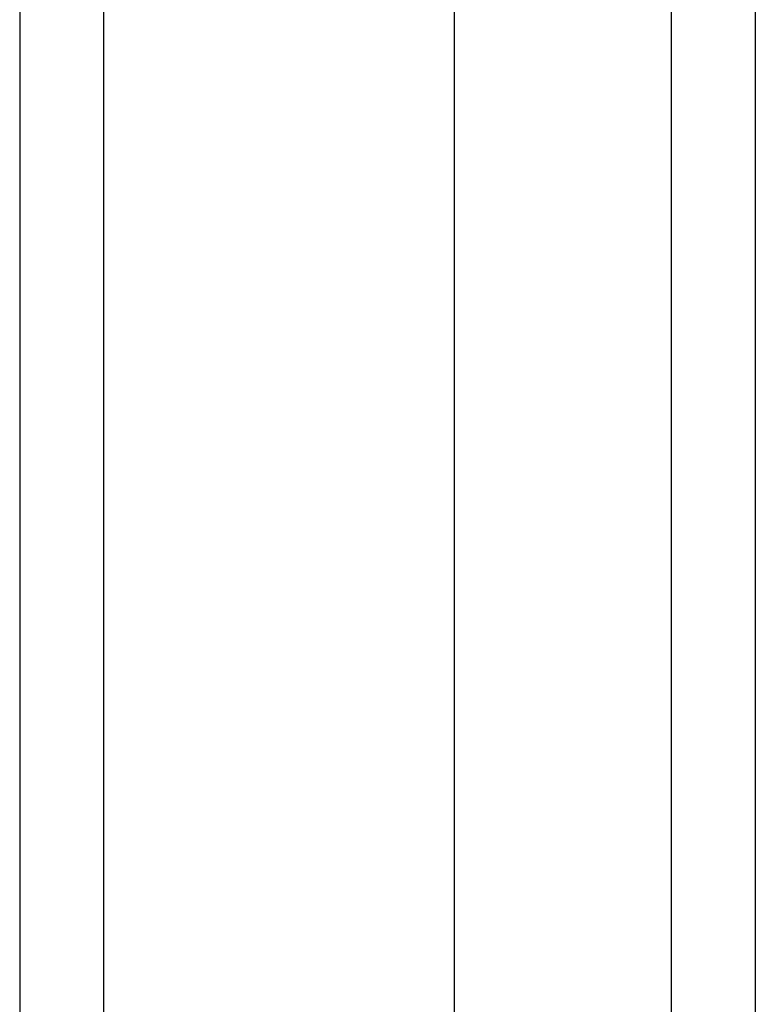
# Model space of a CAD drawing. Header units: inches. Extents: x 17 to 237, y 17 to 149.
# Tile 18 of 118: x 105.836 to 106.702, y 84.789 to 85.948. Entities that reach past the tile are written whole.
import ezdxf

# ---------------------------------------------------------------- set-up
doc = ezdxf.new("R2010")
doc.units = ezdxf.units.IN
doc.header["$MEASUREMENT"] = 0
doc.layers.add('Visible Edges(ANSI)', color=7, linetype='Continuous', lineweight=25)
doc.layers.add('Visible Tangent Edges(ANSI)', color=7, linetype='Continuous', lineweight=25)

msp = doc.modelspace()

# ---------------------------------------------------------------- linework, layer by layer
at = {"layer": 'Visible Edges(ANSI)'}
for p, q in [((105.8357, 102.0672), (105.8357, 66.2652)), ((106.3475, 67.0633), (106.3475, 101.2691)), ((106.7018, 101.2691), (106.7018, 67.0633))]:
    msp.add_line(p, q, dxfattribs=at)
at = {"layer": 'Visible Tangent Edges(ANSI)'}
for p, q in [((105.9347, 66.2652), (105.9347, 102.0672)), ((106.6028, 101.3991), (106.6028, 66.9333))]:
    msp.add_line(p, q, dxfattribs=at)

doc.saveas('drawing.dxf')
